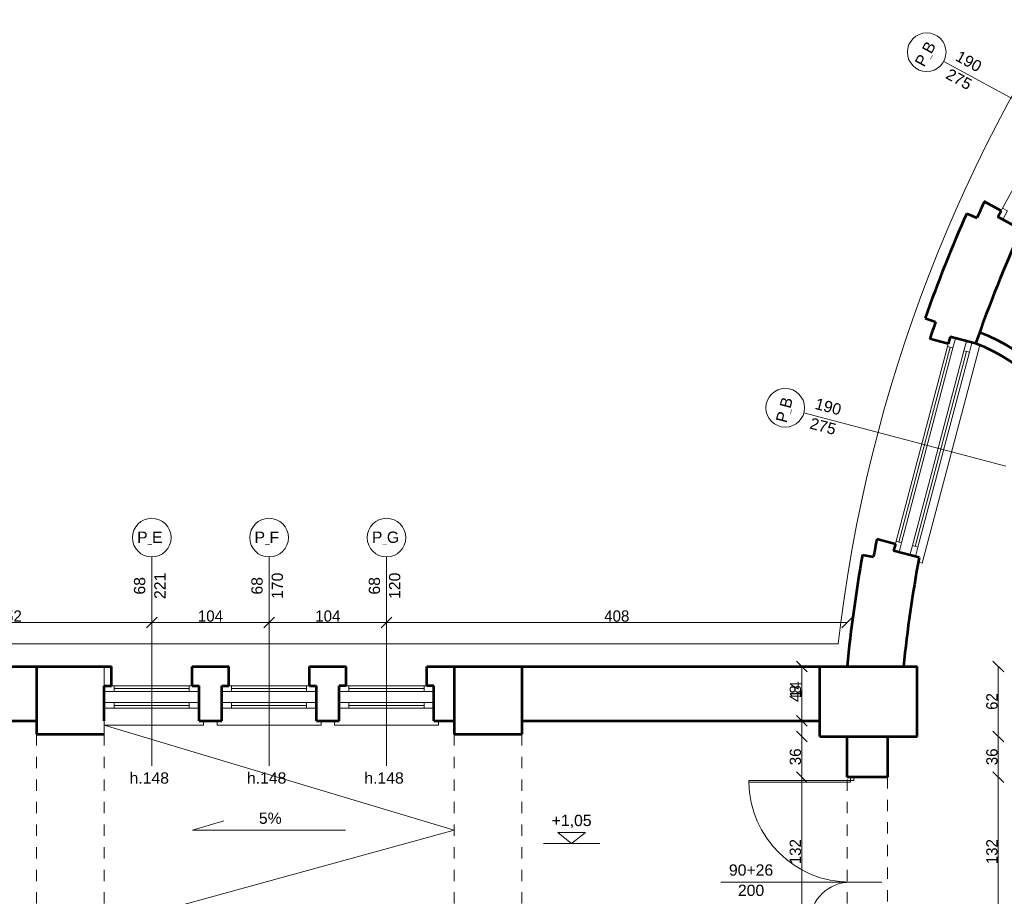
# Model space of a CAD drawing. Header units: inches. Extents: x -21887 to 84279, y -131485 to 67836.
# Tile 67 of 256: x 8311 to 17034, y 11285 to 19050. Entities that reach past the tile are written whole.
import ezdxf

# ---------------------------------------------------------------- set-up
doc = ezdxf.new("R2010")
doc.units = ezdxf.units.IN
doc.header["$MEASUREMENT"] = 0
doc.linetypes.add('Dashed copy', pattern=[200, 100, -100])
doc.linetypes.add('Long Dashed', pattern=[1058.333302, 634.99999, -423.333311])
doc.layers.get('0').update_dxf_attribs({"lineweight": 13})
doc.layers.get('Defpoints').update_dxf_attribs({"lineweight": 13})
for name, color, linetype, lineweight in [('AI_MURY', 7, 'Continuous', 53), ('Dimensioning', 7, 'Continuous', 13), ('DRZWI', 7, 'Continuous', 13), ('dzialowki', 7, 'Continuous', 53), ('PODCIAGI', 7, 'Continuous', 13)]:
    doc.layers.add(name, color=color, linetype=linetype, lineweight=lineweight)
doc.styles.add('GENERATED_STYLE_7', font='txt')
doc.styles.add('Style-Courier New', font='txt')
doc.dimstyles.new('Dimstyle_4', dxfattribs={"dimtxt": 100, "dimasz": 95, "dimexe": 0, "dimexo": 0, "dimgap": 0.09, "dimtad": 1, "dimdec": 0, "dimlfac": 0.1, "dimzin": 0, "dimdsep": 46, "dimlunit": 5, "dimtxsty": 'GENERATED_STYLE_7', "dimblk": 'ARROWHEAD_6', "dimcen": 0.09, "dimclrd": 161, "dimclre": 161, "dimclrt": 7, "dimadec": 0, "dimazin": 0, "dimtfac": 1, "dimtdec": 0, "dimtmove": 0, "dimatfit": 3, "dimfxl": 0, "dimtolj": 1, "dimtzin": 0, "dimarcsym": 0})
doc.dimstyles.new('Dimstyle_5', dxfattribs={"dimtxt": 100, "dimasz": 95, "dimexe": 0.18, "dimexo": 0, "dimgap": 0.09, "dimtad": 1, "dimtih": 1, "dimtoh": 1, "dimdec": 0, "dimlfac": 0.1, "dimzin": 0, "dimdsep": 46, "dimlunit": 5, "dimtxsty": 'GENERATED_STYLE_7', "dimblk": 'ARROWHEAD_6', "dimcen": 0.09, "dimclrd": 161, "dimclre": 161, "dimclrt": 7, "dimadec": 0, "dimazin": 0, "dimtfac": 1, "dimtdec": 0, "dimtmove": 0, "dimatfit": 3, "dimfxl": 0, "dimtolj": 1, "dimtzin": 0, "dimarcsym": 0})

# ---------------------------------------------------------------- blocks, each defined once
blk = doc.blocks.new('ARROWHEAD_6')
at = {"color": 0, "linetype": 'Continuous'}
for p, q in [((0, 0), (-1, 0)), ((-0.5, -0.5), (0.5, 0.5))]:
    blk.add_line(p, q, dxfattribs=at)
blk = doc.blocks.new('*U1180')
at = {"layer": 'Defpoints', "color": 0, "linetype": 'Continuous'}
for p in [(6955.5, 13710.7), (9480.5, 13710.7), (9480.5, 13710.7)]:
    blk.add_point(p, dxfattribs=at)
at = {"layer": 'Dimensioning', "color": 161, "linetype": 'Continuous', "lineweight": -2}
for p, q in [((6955.5, 13710.7), (6955.5, 13710.9)), ((7050.5, 13710.7), (9385.5, 13710.7)), ((9480.5, 13710.7), (9480.5, 13710.9))]:
    blk.add_line(p, q, dxfattribs=at)
at = {"layer": 'Dimensioning', "color": 161, "linetype": 'Continuous', "lineweight": -2, "xscale": 95, "yscale": 95, "zscale": 95, "rotation": 180}
blk.add_blockref('ARROWHEAD_6', (6955.5, 13710.7), dxfattribs=at)
at = {"layer": 'Dimensioning', "color": 161, "linetype": 'Continuous', "lineweight": -2, "xscale": 95, "yscale": 95, "zscale": 95}
blk.add_blockref('ARROWHEAD_6', (9480.5, 13710.7), dxfattribs=at)
at = {"layer": 'Dimensioning', "color": 7, "linetype": 'Continuous', "insert": (8218, 13767), "char_height": 100, "attachment_point": 5, "style": 'GENERATED_STYLE_7'}
blk.add_mtext('252', dxfattribs=at)
blk = doc.blocks.new('*D2290')
at = {"layer": 'Defpoints'}
for p in [(6955.5, 13710.7), (8218, 13710.7), (9480.5, 13710.7), (9480.5, 13710.7)]:
    blk.add_point(p, dxfattribs=at)
at = {"layer": 'Dimensioning', "color": 161, "linetype": 'Continuous'}
blk.add_blockref('*U1180', (0, 0), dxfattribs=at)
blk = doc.blocks.new('*U1181')
at = {"layer": 'Defpoints', "color": 0, "linetype": 'Continuous'}
for p in [(9480.5, 13710.7), (10520.5, 13710.7), (10520.5, 13710.7)]:
    blk.add_point(p, dxfattribs=at)
at = {"layer": 'Dimensioning', "color": 161, "linetype": 'Continuous', "lineweight": -2}
for p, q in [((9480.5, 13710.7), (9480.5, 13710.9)), ((9575.5, 13710.7), (10425.5, 13710.7)), ((10520.5, 13710.7), (10520.5, 13710.9))]:
    blk.add_line(p, q, dxfattribs=at)
at = {"layer": 'Dimensioning', "color": 161, "linetype": 'Continuous', "lineweight": -2, "xscale": 95, "yscale": 95, "zscale": 95, "rotation": 180}
blk.add_blockref('ARROWHEAD_6', (9480.5, 13710.7), dxfattribs=at)
at = {"layer": 'Dimensioning', "color": 161, "linetype": 'Continuous', "lineweight": -2, "xscale": 95, "yscale": 95, "zscale": 95}
blk.add_blockref('ARROWHEAD_6', (10520.5, 13710.7), dxfattribs=at)
at = {"layer": 'Dimensioning', "color": 7, "linetype": 'Continuous', "insert": (10000.5, 13767), "char_height": 100, "attachment_point": 5, "style": 'GENERATED_STYLE_7'}
blk.add_mtext('104', dxfattribs=at)
blk = doc.blocks.new('*D2291')
at = {"layer": 'Defpoints'}
for p in [(9480.5, 13710.7), (10000.5, 13710.7), (10520.5, 13710.7), (10520.5, 13710.7)]:
    blk.add_point(p, dxfattribs=at)
at = {"layer": 'Dimensioning', "color": 161, "linetype": 'Continuous'}
blk.add_blockref('*U1181', (0, 0), dxfattribs=at)
blk = doc.blocks.new('*U1182')
at = {"layer": 'Defpoints', "color": 0, "linetype": 'Continuous'}
for p in [(10520.5, 13710.7), (11560.5, 13710.7), (11560.5, 13710.7)]:
    blk.add_point(p, dxfattribs=at)
at = {"layer": 'Dimensioning', "color": 161, "linetype": 'Continuous', "lineweight": -2}
for p, q in [((10520.5, 13710.7), (10520.5, 13710.9)), ((10615.5, 13710.7), (11465.5, 13710.7)), ((11560.5, 13710.7), (11560.5, 13710.9))]:
    blk.add_line(p, q, dxfattribs=at)
at = {"layer": 'Dimensioning', "color": 161, "linetype": 'Continuous', "lineweight": -2, "xscale": 95, "yscale": 95, "zscale": 95, "rotation": 180}
blk.add_blockref('ARROWHEAD_6', (10520.5, 13710.7), dxfattribs=at)
at = {"layer": 'Dimensioning', "color": 161, "linetype": 'Continuous', "lineweight": -2, "xscale": 95, "yscale": 95, "zscale": 95}
blk.add_blockref('ARROWHEAD_6', (11560.5, 13710.7), dxfattribs=at)
at = {"layer": 'Dimensioning', "color": 7, "linetype": 'Continuous', "insert": (11040.5, 13767), "char_height": 100, "attachment_point": 5, "style": 'GENERATED_STYLE_7'}
blk.add_mtext('104', dxfattribs=at)
blk = doc.blocks.new('*D2292')
at = {"layer": 'Defpoints'}
for p in [(10520.5, 13710.7), (11040.5, 13710.7), (11560.5, 13710.7), (11560.5, 13710.7)]:
    blk.add_point(p, dxfattribs=at)
at = {"layer": 'Dimensioning', "color": 161, "linetype": 'Continuous'}
blk.add_blockref('*U1182', (0, 0), dxfattribs=at)
blk = doc.blocks.new('*U1183')
at = {"layer": 'Defpoints', "color": 0, "linetype": 'Continuous'}
for p in [(11560.5, 13710.7), (15640.5, 13710.7), (15640.5, 13320.7)]:
    blk.add_point(p, dxfattribs=at)
at = {"layer": 'Dimensioning', "color": 161, "linetype": 'Continuous', "lineweight": -2}
for p, q in [((11560.5, 13710.7), (11560.5, 13710.9)), ((11655.5, 13710.7), (15545.5, 13710.7)), ((15640.5, 13710.5), (15640.5, 13710.9))]:
    blk.add_line(p, q, dxfattribs=at)
at = {"layer": 'Dimensioning', "color": 161, "linetype": 'Continuous', "lineweight": -2, "xscale": 95, "yscale": 95, "zscale": 95, "rotation": 180}
blk.add_blockref('ARROWHEAD_6', (11560.5, 13710.7), dxfattribs=at)
at = {"layer": 'Dimensioning', "color": 161, "linetype": 'Continuous', "lineweight": -2, "xscale": 95, "yscale": 95, "zscale": 95}
blk.add_blockref('ARROWHEAD_6', (15640.5, 13710.7), dxfattribs=at)
at = {"layer": 'Dimensioning', "color": 7, "linetype": 'Continuous', "insert": (13600.5, 13767), "char_height": 100, "attachment_point": 5, "style": 'GENERATED_STYLE_7'}
blk.add_mtext('408', dxfattribs=at)
blk = doc.blocks.new('*D2293')
at = {"layer": 'Defpoints'}
for p in [(11560.5, 13710.7), (13600.5, 13710.7), (15640.5, 13710.7), (15640.5, 13320.7)]:
    blk.add_point(p, dxfattribs=at)
at = {"layer": 'Dimensioning', "color": 161, "linetype": 'Continuous'}
blk.add_blockref('*U1183', (0, 0), dxfattribs=at)
blk = doc.blocks.new('*U750')
at = {"layer": 'Defpoints', "color": 0, "linetype": 'Continuous'}
for p in [(15999.4, 12340.7), (16980.8, 12340.7), (15999.4, 11020.7)]:
    blk.add_point(p, dxfattribs=at)
at = {"layer": 'Dimensioning', "color": 161, "linetype": 'Continuous', "lineweight": -2}
for p, q in [((16980.6, 12340.7), (16980.8, 12340.7)), ((16980.8, 11115.7), (16980.8, 12245.7)), ((16980.6, 11020.7), (16980.8, 11020.7))]:
    blk.add_line(p, q, dxfattribs=at)
at = {"layer": 'Dimensioning', "color": 161, "linetype": 'Continuous', "lineweight": -2, "xscale": 95, "yscale": 95, "zscale": 95}
for p, rotation in [((16980.8, 12340.7), 90), ((16980.8, 11020.7), 270)]:
    blk.add_blockref('ARROWHEAD_6', p, dxfattribs=dict(at, rotation=rotation))
at = {"layer": 'Dimensioning', "color": 7, "linetype": 'Continuous', "insert": (16924.5, 11680.7), "char_height": 100, "attachment_point": 5, "rotation": 90, "style": 'GENERATED_STYLE_7'}
blk.add_mtext('132', dxfattribs=at)
blk = doc.blocks.new('*D2979')
at = {"layer": 'Defpoints'}
for p in [(15999.4, 12340.7), (16980.8, 12340.7), (16980.8, 11680.7), (15999.4, 11020.7)]:
    blk.add_point(p, dxfattribs=at)
at = {"layer": 'Dimensioning', "color": 161, "linetype": 'Continuous'}
blk.add_blockref('*U750', (0, 0), dxfattribs=at)
blk = doc.blocks.new('*U751')
at = {"layer": 'Defpoints', "color": 0, "linetype": 'Continuous'}
for p in [(16260.5, 12700.7), (16980.8, 12700.7), (15999.4, 12340.7)]:
    blk.add_point(p, dxfattribs=at)
at = {"layer": 'Dimensioning', "color": 161, "linetype": 'Continuous', "lineweight": -2}
for p, q in [((16980.6, 12700.7), (16980.8, 12700.7)), ((16980.8, 12435.7), (16980.8, 12605.7)), ((16980.6, 12340.7), (16980.8, 12340.7))]:
    blk.add_line(p, q, dxfattribs=at)
at = {"layer": 'Dimensioning', "color": 161, "linetype": 'Continuous', "lineweight": -2, "xscale": 95, "yscale": 95, "zscale": 95}
for p, rotation in [((16980.8, 12700.7), 90), ((16980.8, 12340.7), 270)]:
    blk.add_blockref('ARROWHEAD_6', p, dxfattribs=dict(at, rotation=rotation))
at = {"layer": 'Dimensioning', "color": 7, "linetype": 'Continuous', "insert": (16924.5, 12520.7), "char_height": 100, "attachment_point": 5, "rotation": 90, "style": 'GENERATED_STYLE_7'}
blk.add_mtext('36', dxfattribs=at)
blk = doc.blocks.new('*D2980')
at = {"layer": 'Defpoints'}
for p in [(16260.5, 12700.7), (16980.8, 12700.7), (16980.8, 12520.7), (15999.4, 12340.7)]:
    blk.add_point(p, dxfattribs=at)
at = {"layer": 'Dimensioning', "color": 161, "linetype": 'Continuous'}
blk.add_blockref('*U751', (0, 0), dxfattribs=at)
blk = doc.blocks.new('*U752')
at = {"layer": 'Defpoints', "color": 0, "linetype": 'Continuous'}
for p in [(16260.5, 13320.7), (16980.8, 13320.7), (16260.5, 12700.7)]:
    blk.add_point(p, dxfattribs=at)
at = {"layer": 'Dimensioning', "color": 161, "linetype": 'Continuous', "lineweight": -2}
for p, q in [((16980.6, 13320.7), (16980.8, 13320.7)), ((16980.8, 12795.7), (16980.8, 13225.7)), ((16980.6, 12700.7), (16980.8, 12700.7))]:
    blk.add_line(p, q, dxfattribs=at)
at = {"layer": 'Dimensioning', "color": 161, "linetype": 'Continuous', "lineweight": -2, "xscale": 95, "yscale": 95, "zscale": 95}
for p, rotation in [((16980.8, 13320.7), 90), ((16980.8, 12700.7), 270)]:
    blk.add_blockref('ARROWHEAD_6', p, dxfattribs=dict(at, rotation=rotation))
at = {"layer": 'Dimensioning', "color": 7, "linetype": 'Continuous', "insert": (16924.5, 13010.7), "char_height": 100, "attachment_point": 5, "rotation": 90, "style": 'GENERATED_STYLE_7'}
blk.add_mtext('62', dxfattribs=at)
blk = doc.blocks.new('*D2981')
at = {"layer": 'Defpoints'}
for p in [(16260.5, 13320.7), (16980.8, 13320.7), (16980.8, 13010.7), (16260.5, 12700.7)]:
    blk.add_point(p, dxfattribs=at)
at = {"layer": 'Dimensioning', "color": 161, "linetype": 'Continuous'}
blk.add_blockref('*U752', (0, 0), dxfattribs=at)
blk = doc.blocks.new('*U765')
at = {"layer": 'Defpoints', "color": 0, "linetype": 'Continuous'}
for p in [(15239.5, 12340.7), (15999.4, 12340.7), (15999.4, 11020.7)]:
    blk.add_point(p, dxfattribs=at)
at = {"layer": 'Dimensioning', "color": 161, "linetype": 'Continuous', "lineweight": -2}
for p, q in [((15239.7, 12340.7), (15239.5, 12340.7)), ((15239.5, 11115.7), (15239.5, 12245.7)), ((15239.7, 11020.7), (15239.5, 11020.7))]:
    blk.add_line(p, q, dxfattribs=at)
at = {"layer": 'Dimensioning', "color": 161, "linetype": 'Continuous', "lineweight": -2, "xscale": 95, "yscale": 95, "zscale": 95}
for p, rotation in [((15239.5, 12340.7), 90), ((15239.5, 11020.7), 270)]:
    blk.add_blockref('ARROWHEAD_6', p, dxfattribs=dict(at, rotation=rotation))
at = {"layer": 'Dimensioning', "color": 7, "linetype": 'Continuous', "insert": (15183.2, 11680.7), "char_height": 100, "attachment_point": 5, "rotation": 90, "style": 'GENERATED_STYLE_7'}
blk.add_mtext('132', dxfattribs=at)
blk = doc.blocks.new('*D2994')
at = {"layer": 'Defpoints'}
for p in [(15239.5, 12340.7), (15999.4, 12340.7), (15239.5, 11680.7), (15999.4, 11020.7)]:
    blk.add_point(p, dxfattribs=at)
at = {"layer": 'Dimensioning', "color": 161, "linetype": 'Continuous'}
blk.add_blockref('*U765', (0, 0), dxfattribs=at)
blk = doc.blocks.new('*U766')
at = {"layer": 'Defpoints', "color": 0, "linetype": 'Continuous'}
for p in [(15239.5, 12700.7), (15399.4, 12700.7), (15999.4, 12340.7)]:
    blk.add_point(p, dxfattribs=at)
at = {"layer": 'Dimensioning', "color": 161, "linetype": 'Continuous', "lineweight": -2}
for p, q in [((15239.7, 12700.7), (15239.5, 12700.7)), ((15239.5, 12435.7), (15239.5, 12605.7)), ((15239.7, 12340.7), (15239.5, 12340.7))]:
    blk.add_line(p, q, dxfattribs=at)
at = {"layer": 'Dimensioning', "color": 161, "linetype": 'Continuous', "lineweight": -2, "xscale": 95, "yscale": 95, "zscale": 95}
for p, rotation in [((15239.5, 12700.7), 90), ((15239.5, 12340.7), 270)]:
    blk.add_blockref('ARROWHEAD_6', p, dxfattribs=dict(at, rotation=rotation))
at = {"layer": 'Dimensioning', "color": 7, "linetype": 'Continuous', "insert": (15183.2, 12520.7), "char_height": 100, "attachment_point": 5, "rotation": 90, "style": 'GENERATED_STYLE_7'}
blk.add_mtext('36', dxfattribs=at)
blk = doc.blocks.new('*D2995')
at = {"layer": 'Defpoints'}
for p in [(15239.5, 12700.7), (15399.4, 12700.7), (15239.5, 12520.7), (15999.4, 12340.7)]:
    blk.add_point(p, dxfattribs=at)
at = {"layer": 'Dimensioning', "color": 161, "linetype": 'Continuous'}
blk.add_blockref('*U766', (0, 0), dxfattribs=at)
blk = doc.blocks.new('*U767')
at = {"layer": 'Defpoints', "color": 0, "linetype": 'Continuous'}
for p in [(15239.5, 12840.7), (15239.5, 12840.7), (15399.4, 12700.7)]:
    blk.add_point(p, dxfattribs=at)
at = {"layer": 'Dimensioning', "color": 161, "linetype": 'Continuous', "lineweight": -2}
for p, q in [((15239.5, 12935.7), (15239.5, 13200.5)), ((15239.5, 12700.7), (15239.5, 12840.7)), ((15239.7, 12700.7), (15239.5, 12700.7)), ((15239.5, 12605.7), (15239.5, 12510.7))]:
    blk.add_line(p, q, dxfattribs=at)
at = {"layer": 'Dimensioning', "color": 161, "linetype": 'Continuous', "lineweight": -2, "xscale": 95, "yscale": 95, "zscale": 95}
for p, rotation in [((15239.5, 12840.7), 270), ((15239.5, 12700.7), 90)]:
    blk.add_blockref('ARROWHEAD_6', p, dxfattribs=dict(at, rotation=rotation))
at = {"layer": 'Dimensioning', "color": 7, "linetype": 'Continuous', "insert": (15185.1, 13115.6), "char_height": 100, "attachment_point": 5, "rotation": 90, "style": 'GENERATED_STYLE_7'}
blk.add_mtext('14', dxfattribs=at)
blk = doc.blocks.new('*D2996')
at = {"layer": 'Defpoints'}
for p in [(15239.5, 13115.6), (15239.5, 12840.7), (15239.5, 12840.7), (15399.4, 12700.7)]:
    blk.add_point(p, dxfattribs=at)
at = {"layer": 'Dimensioning', "color": 161, "linetype": 'Continuous'}
blk.add_blockref('*U767', (0, 0), dxfattribs=at)
blk = doc.blocks.new('*U768')
at = {"layer": 'Defpoints', "color": 0, "linetype": 'Continuous'}
for p in [(15239.5, 13320.7), (15239.5, 13320.7), (15239.5, 12840.7)]:
    blk.add_point(p, dxfattribs=at)
at = {"layer": 'Dimensioning', "color": 161, "linetype": 'Continuous', "lineweight": -2}
blk.add_line((15239.5, 12935.7), (15239.5, 13225.7), dxfattribs=at)
at = {"layer": 'Dimensioning', "color": 161, "linetype": 'Continuous', "lineweight": -2, "xscale": 95, "yscale": 95, "zscale": 95}
for p, rotation in [((15239.5, 13320.7), 90), ((15239.5, 12840.7), 270)]:
    blk.add_blockref('ARROWHEAD_6', p, dxfattribs=dict(at, rotation=rotation))
at = {"layer": 'Dimensioning', "color": 7, "linetype": 'Continuous', "insert": (15183.2, 13080.7), "char_height": 100, "attachment_point": 5, "rotation": 90, "style": 'GENERATED_STYLE_7'}
blk.add_mtext('48', dxfattribs=at)
blk = doc.blocks.new('*D2997')
at = {"layer": 'Defpoints'}
for p in [(15239.5, 13320.7), (15239.5, 13320.7), (15239.5, 13080.7), (15239.5, 12840.7)]:
    blk.add_point(p, dxfattribs=at)
at = {"layer": 'Dimensioning', "color": 161, "linetype": 'Continuous'}
blk.add_blockref('*U768', (0, 0), dxfattribs=at)

msp = doc.modelspace()

# ---------------------------------------------------------------- linework, layer by layer
at = {"layer": 'AI_MURY', "color": 7, "linetype": 'Continuous'}
for p, q in [((17006, 17357.9), (16856.7, 17439.3)), ((16700.7, 17335), (16791.7, 17294.7)), ((16976.1, 17303), (17006, 17357.9)), ((17181.2, 17191.2), (16976.1, 17303)), ((16553.3, 16240.5), (16537.3, 16180.1)), ((16779.2, 16180.8), (16553.3, 16240.5)), ((16537.3, 16180.1), (16373, 16223.4)), ((16068.9, 14405.9), (15904.5, 14449.2)), ((16068.9, 14405.9), (16052.9, 14345.4)), ((15777.9, 14311.2), (15875.8, 14293.8)), ((16278.7, 14285.8), (16052.9, 14345.4)), ((7618, 13320.7), (9123, 13320.7)), ((8460.5, 13320.7), (9060.5, 13320.7)), ((8460.5, 13320.7), (8460.5, 12720.7)), ((9123, 13150.7), (9123, 13320.7)), ((9838, 13150.7), (9838, 13320.7)), ((9838, 13320.7), (10163, 13320.7)), ((10163, 13150.7), (10163, 13320.7)), ((10878, 13150.7), (10878, 13320.7)), ((10878, 13320.7), (11203, 13320.7)), ((11203, 13150.7), (11203, 13320.7)), ((11918, 13150.7), (11918, 13320.7)), ((11918, 13320.7), (15640.5, 13320.7)), ((12160.5, 13320.7), (12760.5, 13320.7)), ((12160.5, 13320.7), (12160.5, 12720.7)), ((12760.5, 13320.7), (12760.5, 12720.7)), ((15399.4, 12700.7), (15399.4, 13320.7)), ((15640.5, 13320.7), (16260.5, 13320.7)), ((16260.5, 12700.7), (16260.5, 13320.7)), ((9060.5, 13150.7), (9123, 13150.7)), ((9060.5, 12840.7), (9060.5, 13150.7)), ((9838, 13150.7), (9900.5, 13150.7)), ((9900.5, 12840.7), (9900.5, 13150.7)), ((10100.5, 13150.7), (10163, 13150.7)), ((10100.5, 12840.7), (10100.5, 13150.7)), ((10878, 13150.7), (10940.5, 13150.7)), ((10940.5, 12840.7), (10940.5, 13150.7)), ((11140.5, 12840.7), (11140.5, 13150.7)), ((11203, 13150.7), (11140.5, 13150.7)), ((11980.5, 13150.7), (11918, 13150.7)), ((11980.5, 12840.7), (11980.5, 13150.7)), ((7680.5, 12840.7), (8460.5, 12840.7)), ((9900.5, 12840.7), (10100.5, 12840.7)), ((10940.5, 12840.7), (11140.5, 12840.7)), ((11980.5, 12840.7), (12160.5, 12840.7)), ((12760.5, 12840.7), (15399.4, 12840.7)), ((8460.5, 12720.7), (9060.5, 12720.7)), ((12160.5, 12720.7), (12760.5, 12720.7)), ((15399.4, 12700.7), (16260.5, 12700.7)), ((15640.5, 12340.7), (15640.5, 12700.7)), ((15999.4, 12700.7), (15999.4, 12340.7)), ((15999.4, 12340.7), (15640.5, 12340.7))]:
    msp.add_line(p, q, dxfattribs=at)
at = {"layer": 'AI_MURY', "color": 7, "linetype": 'Dashed copy'}
msp.add_line((16331.3, 16406.5), (16425, 16373.2), dxfattribs=at)
at = {"layer": 'AI_MURY', "color": 7, "linetype": 'Continuous'}
for radius, start, end in [(13055.9, 155.43053, 156.12644), (13155.4, 156.12644, 160.47965), (12658, 155.84128, 160.76481), (13055.9, 160.47965, 161.17556), (13055.9, 169.23515, 169.9287), (13155.4, 169.9287, 174.28507), (12658, 169.64555, 174.0597)]:
    msp.add_arc((28730.5, 12010.7), radius, start, end, dxfattribs=at)
at = {"layer": 'DRZWI', "color": 220, "linetype": 'Continuous'}
for p, q in [((17018, 17379.9), (17872.5, 18947)), ((16496.7, 18680.7), (18121.6, 17794.6)), ((17018, 17379.9), (17006, 17357.9)), ((17061.9, 17355.9), (17018, 17379.9)), ((17061.9, 17355.9), (17020, 17279.1)), ((16579.3, 16143.1), (16601.6, 16227.7)), ((16531, 16155.9), (16075.3, 14430)), ((16555.1, 16149.5), (16099.5, 14423.6)), ((16579.3, 16143.1), (16123.6, 14417.3)), ((16531, 16155.9), (16537.3, 16180.1)), ((16579.3, 16143.1), (16531, 16155.9)), ((16676, 16117.6), (16698.3, 16202.2)), ((16724.3, 16104.8), (16746.7, 16189.4)), ((16676, 16117.6), (16220.3, 14391.7)), ((16700.2, 16111.2), (16244.5, 14385.3)), ((16724.3, 16104.8), (16268.7, 14379)), ((16724.3, 16104.8), (16676, 16117.6)), ((15258.5, 15568.8), (17048, 15096.3)), ((16075.3, 14430), (16068.9, 14405.9)), ((16123.6, 14417.3), (16075.3, 14430)), ((16123.6, 14417.3), (16101.3, 14332.7)), ((16220.3, 14391.7), (16198, 14307.1)), ((16268.7, 14379), (16220.3, 14391.7)), ((16268.7, 14379), (16246.3, 14294.4)), ((9480.5, 14291.1), (9480.5, 12440.3)), ((10520.5, 14291.1), (10520.5, 12440.3)), ((11560.5, 14291.1), (11560.5, 12440.3)), ((9148, 13100.7), (9060.5, 13100.7)), ((9148, 13150.7), (9123, 13150.7)), ((9148, 13100.7), (9148, 13150.7)), ((9148, 13150.7), (9813, 13150.7)), ((9148, 13125.7), (9813, 13125.7)), ((9148, 13100.7), (9813, 13100.7)), ((9813, 13100.7), (9813, 13150.7)), ((9813, 13150.7), (9838, 13150.7)), ((9813, 13100.7), (9900.5, 13100.7)), ((10188, 13100.7), (10100.5, 13100.7)), ((10188, 13150.7), (10163, 13150.7)), ((10188, 13100.7), (10188, 13150.7)), ((10188, 13150.7), (10853, 13150.7)), ((10188, 13125.7), (10853, 13125.7)), ((10188, 13100.7), (10853, 13100.7)), ((10853, 13100.7), (10853, 13150.7)), ((10853, 13150.7), (10878, 13150.7)), ((10853, 13100.7), (10940.5, 13100.7)), ((11228, 13100.7), (11140.5, 13100.7)), ((11228, 13150.7), (11203, 13150.7)), ((11228, 13100.7), (11228, 13150.7)), ((11893, 13150.7), (11228, 13150.7)), ((11893, 13125.7), (11228, 13125.7)), ((11893, 13100.7), (11228, 13100.7)), ((11893, 13100.7), (11893, 13150.7)), ((11893, 13150.7), (11918, 13150.7)), ((11893, 13100.7), (11980.5, 13100.7)), ((9148, 13000.7), (9060.5, 13000.7)), ((9148, 12950.7), (9148, 13000.7)), ((9148, 13000.7), (9813, 13000.7)), ((9813, 13000.7), (9900.5, 13000.7)), ((9813, 12950.7), (9813, 13000.7)), ((10188, 13000.7), (10100.5, 13000.7)), ((10188, 12950.7), (10188, 13000.7)), ((10188, 13000.7), (10853, 13000.7)), ((10853, 13000.7), (10940.5, 13000.7)), ((10853, 12950.7), (10853, 13000.7)), ((11228, 13000.7), (11140.5, 13000.7)), ((11228, 12950.7), (11228, 13000.7)), ((11893, 13000.7), (11228, 13000.7)), ((11893, 13000.7), (11980.5, 13000.7)), ((11893, 12950.7), (11893, 13000.7)), ((9148, 12950.7), (9060.5, 12950.7)), ((9148, 12975.7), (9813, 12975.7)), ((9148, 12950.7), (9813, 12950.7)), ((9813, 12950.7), (9900.5, 12950.7)), ((10188, 12950.7), (10100.5, 12950.7)), ((10188, 12975.7), (10853, 12975.7)), ((10188, 12950.7), (10853, 12950.7)), ((10853, 12950.7), (10940.5, 12950.7)), ((11228, 12950.7), (11140.5, 12950.7)), ((11893, 12975.7), (11228, 12975.7)), ((11893, 12950.7), (11228, 12950.7)), ((11893, 12950.7), (11980.5, 12950.7))]:
    msp.add_line(p, q, dxfattribs=at)
at = {"layer": 'DRZWI', "color": 251, "linetype": 'Continuous'}
for p, q in [((16816.7, 16167), (16307.2, 14236.9)), ((16268.5, 14247.1), (16307.2, 14236.9)), ((5555.5, 13520.7), (15561.9, 13520.7)), ((9940.5, 12840.7), (9940.5, 12800.7)), ((10060.5, 12840.7), (10060.5, 12800.7)), ((10980.5, 12840.7), (10980.5, 12800.7)), ((11100.5, 12840.7), (11100.5, 12800.7)), ((12020.5, 12840.7), (12020.5, 12800.7)), ((9060.5, 12800.7), (9940.5, 12800.7)), ((10060.5, 12800.7), (10980.5, 12800.7)), ((12020.5, 12800.7), (11100.5, 12800.7))]:
    msp.add_line(p, q, dxfattribs=at)
at = {"layer": 'DRZWI', "color": 7, "linetype": 'Continuous'}
msp.add_line((9060.5, 13320.7), (9060.5, 12720.7), dxfattribs=at)
at = {"layer": 'DRZWI', "color": 5, "linetype": 'Continuous'}
for p, q in [((15670.5, 12310.7), (14770.5, 12310.7)), ((14770.5, 12310.7), (14770.5, 12295.7)), ((15670.5, 12340.7), (15670.5, 12310.7)), ((15700.5, 12310.7), (15670.5, 12310.7)), ((15670.5, 12310.7), (15670.5, 12295.7)), ((15700.5, 12340.7), (15700.5, 12310.7)), ((15670.5, 12295.7), (14770.5, 12295.7)), ((14522.7, 11410.6), (15948.8, 11410.6))]:
    msp.add_line(p, q, dxfattribs=at)
at = {"layer": 'DRZWI', "color": 7, "linetype": 'Dashed copy'}
for p, q in [((15640.5, 11020.7), (15640.5, 12340.7)), ((15999.4, 12340.7), (15999.4, 11020.7))]:
    msp.add_line(p, q, dxfattribs=at)
at = {"layer": 'DRZWI', "color": 220, "linetype": 'Continuous'}
for centre in [(16346.3, 18762.6), (15092.9, 15612.4), (9480.4, 14462.4), (10520.4, 14462.4), (11560.4, 14462.4)]:
    msp.add_circle(centre, 171.3, dxfattribs=at)
at = {"layer": 'DRZWI', "color": 251, "linetype": 'Continuous'}
msp.add_arc((28730.5, 12012.1), 13254.8, 115.46974, 173.46465, dxfattribs=at)
at = {"layer": 'DRZWI', "color": 5, "linetype": 'Continuous'}
for centre, radius, start, end in [((15670.5, 12310.7), 900.1, 180.95484, 270), ((15670.5, 11050.7), 360.1, 90, 177.6124)]:
    msp.add_arc(centre, radius, start, end, dxfattribs=at)
at = {"layer": 'dzialowki', "color": 12, "linetype": 'Continuous'}
for radius, start, end in [(1991.1, 349.67578, 68.48461), (1887, 346.90609, 68.37213)]:
    msp.add_arc((16084.2, 14428), radius, start, end, dxfattribs=at)
at = {"layer": 'PODCIAGI', "color": 9, "linetype": 'Continuous'}
for p, q in [((12160.5, 11870.7), (9060.5, 12800.7)), ((9841.3, 11870.7), (10120.3, 11953.2)), ((9060.5, 11020.7), (12160.5, 11870.7)), ((11197.7, 11870.7), (9841.3, 11870.7))]:
    msp.add_line(p, q, dxfattribs=at)
at = {"layer": 'PODCIAGI', "color": 7, "linetype": 'Dashed copy'}
for p, q in [((8460.5, 12720.7), (8460.5, 11020.7)), ((9060.5, 12720.7), (9060.5, 11020.7)), ((12160.5, 12720.7), (12160.5, 11020.7)), ((12760.5, 12720.7), (12760.5, 11020.7))]:
    msp.add_line(p, q, dxfattribs=at)
at = {"layer": 'PODCIAGI', "color": 9, "linetype": 'Long Dashed'}
for p, q in [((13200.7, 11754.3), (13077, 11850.1)), ((13077, 11850.1), (13324.3, 11850.1)), ((13200.7, 11754.3), (13324.3, 11850.1)), ((12951.6, 11754.3), (13451.5, 11754.3))]:
    msp.add_line(p, q, dxfattribs=at)

# ---------------------------------------------------------------- texts
at = {"layer": 'DRZWI', "color": 220, "char_height": 100, "width": 460.117, "attachment_point": 1, "style": 'GENERATED_STYLE_7'}
for s, insert, rotation in [('\\fArial|b0|i0|c238|p39;P\\H50.000000;_\\H100.000000;B', (16236, 18672.3), 61.39613), ('\\fArial|b0|i0|c238|p39;\\H100.000000;P\\H50.000000;_\\H100.000000;B', (15007.4, 15498.4), 75.20996)]:
    msp.add_mtext(s, dxfattribs=dict(at, insert=insert, rotation=rotation))
at = {"layer": 'DRZWI', "color": 220, "char_height": 100, "width": 355.178, "style": 'GENERATED_STYLE_7'}
for s, insert, attachment_point, rotation, line_spacing_factor in [('\\fArial|b0|i0|c238|p39;190\\P275', (16640.5, 18781.7), 1, 331.39613, 1.079165), ('\\fArial|b0|i0|c238|p39;190\\P275', (15374.1, 15701.2), 1, 345.20996, 1.079165), ('\\fArial|b0|i0|c238|p39;68\\P221', (9322.9, 14035.6), 2, 90, 1.079252), ('\\fArial|b0|i0|c238|p39;68\\P170', (10362.9, 14035.6), 2, 90, 1.079165), ('\\fArial|b0|i0|c238|p39;68\\P120', (11402.9, 14035.6), 2, 90, 1.079165)]:
    msp.add_mtext(s, dxfattribs=dict(at, insert=insert, attachment_point=attachment_point, rotation=rotation, line_spacing_factor=line_spacing_factor))
at = {"layer": 'DRZWI', "color": 220, "char_height": 100, "attachment_point": 1, "style": 'GENERATED_STYLE_7'}
for s, insert, width in [('\\fArial|b0|i0|c238|p39;P\\H50.000000;_\\H100.000000;E', (9351.1, 14516), 460.117), ('\\fArial|b0|i0|c238|p39;P\\H50.000000;_\\H100.000000;F', (10391.1, 14516), 460.117), ('\\fArial|b0|i0|c238|p39;P\\H50.000000;_\\H100.000000;G', (11431.1, 14516.2), 460.117), ('\\fArial|b0|i0|c238|p39;h.148', (9283.8, 12383), 805.522), ('\\fArial|b0|i0|c238|p39;h.148', (10323.8, 12383), 805.522), ('\\fArial|b0|i0|c238|p39;h.148', (11363.8, 12383), 805.522)]:
    msp.add_mtext(s, dxfattribs=dict(at, insert=insert, width=width))
at = {"layer": 'DRZWI', "color": 5, "insert": (14790.3, 11568.2), "char_height": 100, "width": 535.331, "attachment_point": 2, "line_spacing_factor": 1.079165, "style": 'GENERATED_STYLE_7'}
msp.add_mtext('\\fArial|b0|i0|c238|p39;90+26\\P200', dxfattribs=at)
at = {"layer": 'PODCIAGI', "color": 9, "char_height": 100, "style": 'GENERATED_STYLE_7'}
for s, insert, width, attachment_point in [('\\fArial|b0|i0|c238|p39;5%', (10429.8, 12027.4), 563.308, 1), ('\\fArial|b0|i0|c238|p39;+1,05', (13200.7, 12007.6), 614.783, 2)]:
    msp.add_mtext(s, dxfattribs=dict(at, insert=insert, width=width, attachment_point=attachment_point))

# ---------------------------------------------------------------- dimensions: what is measured, and where the dimension line sits
at = {"layer": 'Dimensioning', "color": 161, "linetype": 'Continuous'}
for base, p1, p2, picture, middle in [((9480.5180538, 13710.7131048), (6955.5180538, 13710.7131048), (9480.5180538, 13710.7131048), '*D2290', (8218.0180538, 13710.7131048)), ((10520.5, 13710.7), (9480.5, 13710.7), (10520.5, 13710.7), '*D2291', (10000.5, 13710.7)), ((11560.5, 13710.7), (10520.5, 13710.7), (11560.5, 13710.7), '*D2292', (11040.5, 13710.7)), ((15640.5, 13710.7), (11560.5, 13710.7), (15640.5, 13320.7), '*D2293', (13600.5, 13710.7))]:
    dim = msp.add_linear_dim(base=base, p1=p1, p2=p2, dimstyle='Dimstyle_5', override={"dimtxsty": 'Style-Courier New', "dimclrd": 0, "dimclre": 161, "dimlwe": 0}, dxfattribs=at)
    dim.commit()
    dim.dimension.update_dxf_attribs({"geometry": picture, "text_midpoint": middle, "dimtype": 128})
for base, p1, p2, picture, middle in [((15239.5, 13320.7), (15239.5, 12840.7), (15239.5, 13320.7), '*D2997', (15239.5, 13080.7)), ((16980.8, 13320.7), (16260.5, 12700.7), (16260.5, 13320.7), '*D2981', (16980.8, 13010.7)), ((15239.5, 12840.7), (15399.4, 12700.7), (15239.5, 12840.7), '*D2996', (15239.5, 13115.6)), ((15239.5, 12700.7), (15999.4, 12340.7), (15399.4, 12700.7), '*D2995', (15239.5, 12520.7)), ((16980.8, 12700.7), (15999.4, 12340.7), (16260.5, 12700.7), '*D2980', (16980.8, 12520.7)), ((15239.5, 12340.7), (15999.4, 11020.7), (15999.4, 12340.7), '*D2994', (15239.5, 11680.7)), ((16980.8, 12340.7), (15999.4, 11020.7), (15999.4, 12340.7), '*D2979', (16980.8, 11680.7))]:
    dim = msp.add_linear_dim(base=base, p1=p1, p2=p2, angle=90, dimstyle='Dimstyle_4', override={"dimtxsty": 'Style-Courier New', "dimclrd": 0, "dimclre": 161, "dimlwe": 0}, dxfattribs=at)
    dim.commit()
    dim.dimension.update_dxf_attribs({"geometry": picture, "text_midpoint": middle, "dimtype": 128})

doc.saveas('drawing.dxf')
